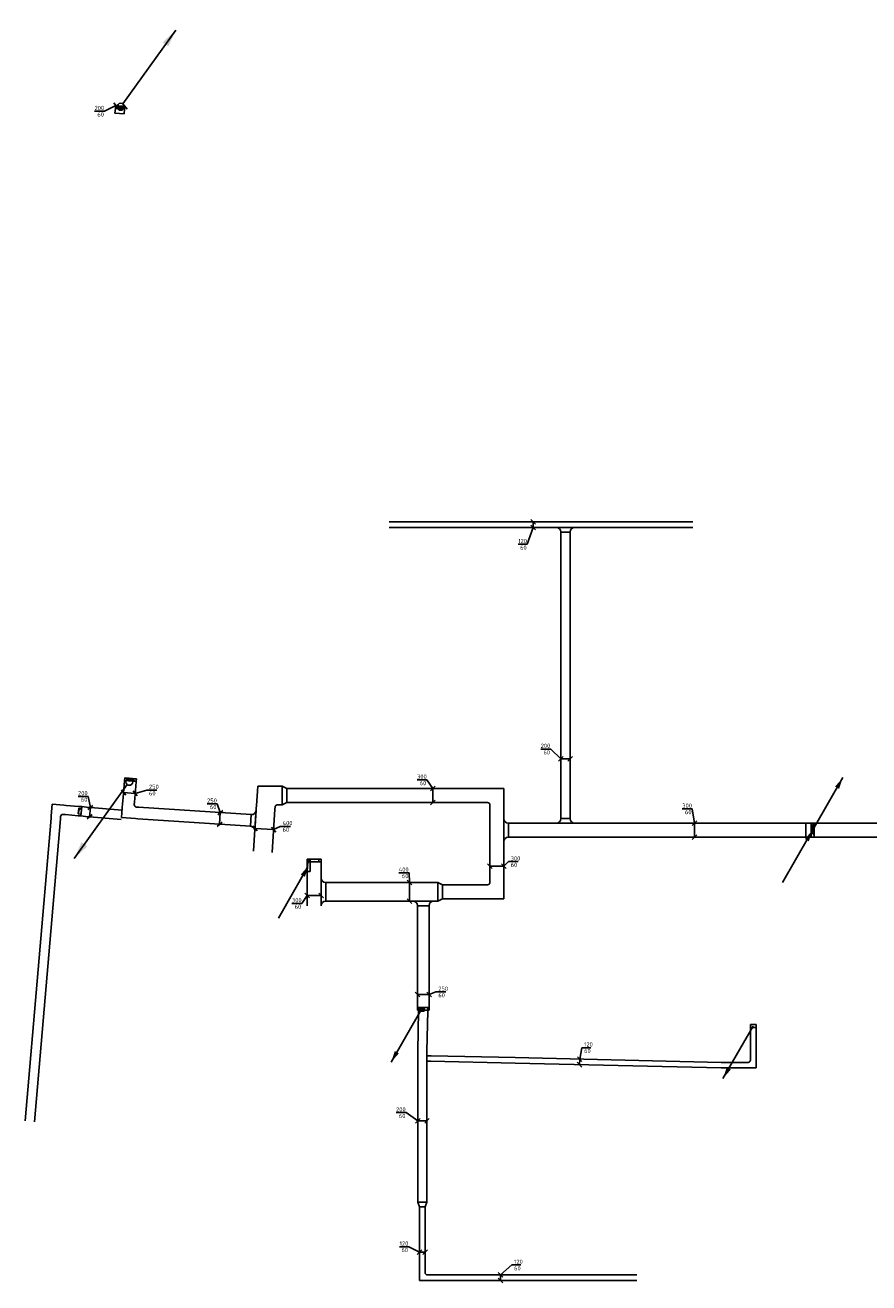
# Model space of a CAD drawing. Header units: millimetres. Extents: x -28157 to 193371, y -2151 to 171990.
# Tile 1 of 31: x 16327 to 34424, y 21165 to 48153. Entities that reach past the tile are written whole.
import ezdxf

# ---------------------------------------------------------------- set-up
doc = ezdxf.new("R2010")
doc.units = ezdxf.units.MM
doc.header["$LTSCALE"] = 50
doc.layers.get('0').update_dxf_attribs({"linetype": 'CONTINUOUS'})
for name, color, linetype in [('BL$2----', 7, 'CONTINUOUS'), ('BL$9----', 7, 'CONTINUOUS'), ('EL6131--_KG_D', 6, 'CONTINUOUS'), ('EM6131--_KG', 7, 'CONTINUOUS')]:
    doc.layers.add(name, color=color, linetype=linetype)
doc.styles.add('BURO-012', font='BUROFONT.shx', dxfattribs={"height": 120})
doc.styles.add('STABICAD-018', font='ISOCP.SHX', dxfattribs={"height": 90})

# ---------------------------------------------------------------- blocks, each defined once
blk = doc.blocks.new('*U195')
at = {"color": 0, "linetype": 'Continuous'}
for p, q in [((0, 150, -2730), (10972, 150, -2730)), ((0, -150, -2730), (10972, -150, -2730))]:
    blk.add_line(p, q, dxfattribs=at)
blk = doc.blocks.new('*U285')
at = {"color": 0, "linetype": 'Continuous'}
for p, q in [((-130, 100, -2730), (-30, 100, -2730)), ((-130, 100, -2730), (-130, -100, -2730)), ((-30, 100, -2730), (30, 100, -2730)), ((-30, 100, -2730), (-30, -100, -2730)), ((-30, 100, -2730), (30, -100, -2730)), ((30, 100, -2730), (-30, -100, -2730)), ((-30, 100, -2730), (-30, -100, -2730)), ((30, 100, -2730), (30, -100, -2730)), ((30, -100, -2730), (30, 100, -2730)), ((-130, -100, -2730), (-30, -100, -2730)), ((-30, -100, -2730), (30, -100, -2730))]:
    blk.add_line(p, q, dxfattribs=at)
blk = doc.blocks.new('*U13')
blk.add_hatch(color=256).paths.add_polyline_path([(1012, 1754), (890, 1391), (760, 1466)], flags=0)
for p, q in [((1012, 1754, 3000), (38, 65, 3000)), ((0, 0), (0, 0, 3000))]:
    blk.add_line(p, q)
blk.add_circle((0, 0, 3000), 75)
at = {"layer": 'BL$2----'}
for tag, p, style in [('ELEMENTCODE', (11217, 90093), 'STABICAD-018'), ('POSITIONCODE', (11217, 89993), 'BURO-012'), ('SECTIONCODE', (11217, 89993), 'BURO-012'), ('FLOORCODE', (11317, 89993), 'STABICAD-018')]:
    blk.add_attdef(tag, p, '', height=1.8, dxfattribs=dict(at, style=style))
blk = doc.blocks.new('*U78')
at = {"color": 0, "linetype": 'Continuous'}
for p, q in [((0, 100, -2730), (850, 100, -2730)), ((0, -100, -2730), (850, -100, -2730))]:
    blk.add_line(p, q, dxfattribs=at)
blk = doc.blocks.new('*U80')
at = {"color": 0, "linetype": 'Continuous'}
for p, q in [((0, 60, -2730), (1807, 60, -2730)), ((0, -60, -2730), (1807, -60, -2730))]:
    blk.add_line(p, q, dxfattribs=at)
blk = doc.blocks.new('*U184')
at = {"color": 0, "linetype": 'Continuous'}
for p, q in [((0, 125, -2730), (2419, 125, -2730)), ((0, -125, -2730), (2419, -125, -2730))]:
    blk.add_line(p, q, dxfattribs=at)
blk = doc.blocks.new('*U37')
for p, q in [((-130, 125, -2730), (-30, 125, -2730)), ((-30, 125, -2730), (30, 125, -2730)), ((-30, 125, -2730), (-30, -125, -2730)), ((-30, 125, -2730), (30, -125, -2730)), ((30, 125, -2730), (-30, -125, -2730)), ((-30, 125, -2730), (-30, -125, -2730)), ((30, 125, -2730), (30, -125, -2730)), ((30, -125, -2730), (30, 125, -2730)), ((-130, -125, -2730), (-30, -125, -2730)), ((-30, -125, -2730), (30, -125, -2730))]:
    blk.add_line(p, q)
blk = doc.blocks.new('*U38')
for p, q in [((-175, 125, -2730), (-225, 125, -2730)), ((-125, 175, -2730), (-125, 225, -2730)), ((125, 175, -2730), (125, 225, -2730)), ((125, -125, -2730), (125, 175, -2730)), ((-175, -125, -2730), (-225, -125, -2730)), ((-175, -125, -2730), (125, -125, -2730))]:
    blk.add_line(p, q)
blk.add_arc((-175, 175, -2730), 50, 270, 0)
blk = doc.blocks.new('*U39')
for p, q in [((0, 125, -2730), (346, 125, -2730)), ((0, -125, -2730), (346, -125, -2730))]:
    blk.add_line(p, q)
blk = doc.blocks.new('*U267')
at = {"color": 0, "linetype": 'Continuous'}
for p, q in [((0, 100, -2730), (6523, 100, -2730)), ((0, -100, -2730), (6523, -100, -2730))]:
    blk.add_line(p, q, dxfattribs=at)
blk = doc.blocks.new('*U266')
at = {"color": 0, "linetype": 'Continuous'}
for p, q in [((0, 100, -2730), (274, 100, -2730)), ((0, -100, -2730), (274, -100, -2730))]:
    blk.add_line(p, q, dxfattribs=at)
blk = doc.blocks.new('*U264')
at = {"layer": 'EL6131--_KG_D', "linetype": 'Continuous'}
for p, q in [((30, 60, -2690), (-30, 60, -2690)), ((-30, 60, -2690), (-30, -60, -2690)), ((-30, -60, -2690), (-17.4, 34.8, -2690)), ((-17.4, 34.8, -2690), (30, 60, -2690)), ((30, -60, -2690), (30, 60, -2690)), ((30, -60, -2690), (-30, -60, -2690))]:
    blk.add_line(p, q, dxfattribs=at)
blk = doc.blocks.new('*U260')
at = {"color": 0, "linetype": 'Continuous'}
for p, q in [((0, 100, -2235), (770, 100, -2235)), ((0, -100, -2235), (770, -100, -2235))]:
    blk.add_line(p, q, dxfattribs=at)
blk = doc.blocks.new('*U79')
at = {"color": 0, "linetype": 'Continuous'}
for p, q in [((0, 60, -2730), (4422, 60, -2730)), ((0, -60, -2730), (4422, -60, -2730))]:
    blk.add_line(p, q, dxfattribs=at)
blk = doc.blocks.new('*U162')
at = {"color": 0, "linetype": 'Continuous'}
for p, q in [((0, 125, -2730), (2079, 125, -2730)), ((0, -125, -2730), (2079, -125, -2730))]:
    blk.add_line(p, q, dxfattribs=at)
blk = doc.blocks.new('*U165')
at = {"layer": 'EL6131--_KG_D', "linetype": 'Continuous'}
for p, q in [((30, 100, -2870), (-30, 100, -2870)), ((-30, 100, -2870), (-30, -100, -2870)), ((-17.4, -58, -2870), (-30, 100, -2870)), ((30, 100, -2870), (30, -100, -2870)), ((-30, -100, -2870), (30, -100, -2870)), ((30, -100, -2870), (-17.4, -58, -2870))]:
    blk.add_line(p, q, dxfattribs=at)
blk = doc.blocks.new('*U166')
at = {"color": 0, "linetype": 'Continuous'}
for p, q in [((-30, 100, -2972), (30, 100, -2972)), ((-30, -100, -2972), (-30, 100, -2972)), ((-30, -100, -2972), (30, -100, -2972))]:
    blk.add_line(p, q, dxfattribs=at)
blk = doc.blocks.new('*U167')
at = {"color": 0, "linetype": 'Continuous'}
for p, q in [((0, 100, -2972), (30, 100, -2972)), ((0, -100, -2972), (30, -100, -2972))]:
    blk.add_line(p, q, dxfattribs=at)
blk = doc.blocks.new('*U173')
at = {"color": 0, "linetype": 'Continuous'}
for p, q in [((0, 150, -2730), (6392, 150, -2730)), ((0, -150, -2730), (6392, -150, -2730))]:
    blk.add_line(p, q, dxfattribs=at)
blk = doc.blocks.new('*U99')
at = {"color": 0, "linetype": 'Continuous'}
for p, q in [((-145, 150, -2730), (30, 150, -2730)), ((-145, -150, -2730), (-145, 150, -2730)), ((30, -150, -2730), (30, 150, -2730)), ((-145, -150, -2730), (30, -150, -2730))]:
    blk.add_line(p, q, dxfattribs=at)
blk = doc.blocks.new('*U53')
for p, q in [((30, 125, -2600), (30, 150, -2600)), ((30, -125, -2600), (30, -150, -2600))]:
    blk.add_line(p, q)
at = {"layer": 'EL6131--_KG_D'}
for p, q in [((-30, 150, -2600), (30, 150, -2600)), ((-30, 150, -2600), (-30, -150, -2600)), ((30, 150, -2600), (17.4, -87, -2600)), ((30, -150, -2600), (30, 150, -2600)), ((17.4, -87, -2600), (-30, -150, -2600)), ((-30, -150, -2600), (30, -150, -2600))]:
    blk.add_line(p, q, dxfattribs=at)
blk = doc.blocks.new('*U52')
for p, q in [((30, 125, -2492), (-30, -125, -2492)), ((-30, 125, -2492), (30, -125, -2492)), ((-30, -125, -2492), (-30, 125, -2492)), ((30, 125, -2492), (30, -125, -2492))]:
    blk.add_line(p, q)
blk = doc.blocks.new('*U161')
at = {"linetype": 'Continuous'}
blk.add_hatch(color=0, dxfattribs=at).paths.add_polyline_path([(-30, 100), (-30, -100), (30, -100), (-17.4, -58)], flags=0)
at = {"color": 0, "linetype": 'Continuous'}
for p, q in [((-30, 100, -2770), (30, 100, -2770)), ((-30, -100, -2770), (-30, 100, -2770)), ((30, 100, -2770), (30, -100, -2770)), ((30, -100, -2770), (-30, -100, -2770))]:
    blk.add_line(p, q, dxfattribs=at)
at = {"linetype": 'Continuous'}
for p in [(-30, 100, -2770), (-30, -100, -2770)]:
    blk.add_line(p, (-30, 0, -2770), dxfattribs=at)
blk = doc.blocks.new('*U69')
at = {"color": 0, "linetype": 'Continuous'}
for p, q in [((-30, 100, -5702), (30, 100, -5702)), ((-30, -100, -5702), (-30, 100, -5702)), ((30, -100, -5702), (30, 100, -5702)), ((-30, -100, -5702), (30, -100, -5702))]:
    blk.add_line(p, q, dxfattribs=at)
blk = doc.blocks.new('*U160')
at = {"color": 0, "linetype": 'Continuous'}
for p, q in [((0, 150, -2730), (943, 150, -2730)), ((0, -150, -2730), (943, -150, -2730))]:
    blk.add_line(p, q, dxfattribs=at)
blk = doc.blocks.new('*U34')
blk.add_hatch(color=256).paths.add_polyline_path([(0, 0), (82, 242), (168, 192)], flags=0)
blk.add_line((650, 1126), (30, 52))
at = {"layer": 'EL6131--_KG_D'}
for p, q in [((-30, 125), (30, 125)), ((-30, 125), (-30, -125)), ((30, 125), (17, -72)), ((30, -125), (30, 125)), ((17, -72), (-30, -125)), ((-30, -125), (30, -125))]:
    blk.add_line(p, q, dxfattribs=at)
at = {"layer": 'BL$9----'}
for tag, p, style in [('ELEMENTCODE', (57988, 30626), 'STABICAD-018'), ('POSITIONCODE', (57988, 30526), 'BURO-012'), ('SECTIONCODE', (57988, 30526), 'BURO-012'), ('FLOORCODE', (58038, 30526), 'STABICAD-018')]:
    blk.add_attdef(tag, p, '', height=2, dxfattribs=dict(at, style=style))
blk = doc.blocks.new('*U175')
at = {"color": 0, "linetype": 'Continuous'}
for p, q in [((0, 100, -2730), (6143, 100, -2730)), ((0, -100, -2730), (6143, -100, -2730))]:
    blk.add_line(p, q, dxfattribs=at)
blk = doc.blocks.new('*U177')
at = {"color": 0, "linetype": 'Continuous'}
for p, q in [((0, 60, -2730), (6520, 60, -2730)), ((0, -60, -2730), (6520, -60, -2730))]:
    blk.add_line(p, q, dxfattribs=at)
blk = doc.blocks.new('*U176')
at = {"color": 0, "linetype": 'Continuous'}
for p, q in [((0, -195, -2730), (0, 195, -2730)), ((100, 100, -2730), (95, 100, -2730)), ((100, -100, -2730), (100, 100, -2730)), ((100, -100, -2730), (95, -100, -2730))]:
    blk.add_line(p, q, dxfattribs=at)
for centre, start, end in [((95, 195, -2730), 180, 270), ((95, -195, -2730), 90, 180)]:
    blk.add_arc(centre, 95, start, end, dxfattribs=at)
blk = doc.blocks.new('*U174')
at = {"color": 0, "linetype": 'Continuous'}
for p, q in [((0, -195, -2730), (0, 195, -2730)), ((100, 100, -2730), (95, 100, -2730)), ((100, -100, -2730), (100, 100, -2730)), ((100, -100, -2730), (95, -100, -2730))]:
    blk.add_line(p, q, dxfattribs=at)
for centre, start, end in [((95, 195, -2730), 180, 270), ((95, -195, -2730), 90, 180)]:
    blk.add_arc(centre, 95, start, end, dxfattribs=at)
blk = doc.blocks.new('*U66')
at = {"color": 0, "linetype": 'Continuous'}
for p, q in [((0, 60, -2730), (528, 60, -2730)), ((0, -60, -2730), (528, -60, -2730))]:
    blk.add_line(p, q, dxfattribs=at)
blk = doc.blocks.new('*U65')
at = {"color": 0, "linetype": 'Continuous'}
for p, q in [((-110, 60, -2730), (-160, 60, -2730)), ((-60, 110, -2730), (-60, 160, -2730)), ((60, 110, -2730), (60, 160, -2730)), ((60, -60, -2730), (60, 110, -2730)), ((-110, -60, -2730), (-160, -60, -2730)), ((-110, -60, -2730), (60, -60, -2730))]:
    blk.add_line(p, q, dxfattribs=at)
blk.add_arc((-110, 110, -2730), 50, 270, 0, dxfattribs=at)
blk.add_arc((-110, 110, -2730), 50, 270, 0, dxfattribs=at)
blk = doc.blocks.new('*U64')
at = {"color": 0, "linetype": 'Continuous'}
for p, q in [((0, 60, -2730), (550, 60, -2730)), ((0, -60, -2730), (550, -60, -2730))]:
    blk.add_line(p, q, dxfattribs=at)
blk = doc.blocks.new('*U63')
at = {"linetype": 'Continuous'}
for color, points in [(256, [(-1126, 650), (-884, 568), (-934, 482)]), (0, [(30, -60), (30, 60), (-30, 60), (17, 35)])]:
    blk.add_hatch(color=color, dxfattribs=at).paths.add_polyline_path(points, flags=0)
for p, q in [((0, 0), (-1126, 650)), ((-30, 60), (-30, 0)), ((-30, -60), (-30, 0))]:
    blk.add_line(p, q, dxfattribs=at)
at = {"color": 0, "linetype": 'Continuous'}
for p, q in [((-30, 60), (30, 60)), ((-30, -60), (-30, 60)), ((30, 60), (30, -60)), ((30, -60), (-30, -60))]:
    blk.add_line(p, q, dxfattribs=at)
blk = doc.blocks.new('*U67')
at = {"color": 0, "linetype": 'Continuous'}
for p, q in [((-130, 60, -2730), (-30, 60, -2730)), ((-130, -60, -2730), (-30, -60, -2730))]:
    blk.add_line(p, q, dxfattribs=at)
blk = doc.blocks.new('*U68')
at = {"linetype": 'Continuous'}
for color, points in [(256, [(-1126, 650), (-884, 568), (-934, 482)]), (0, [(30, -60), (30, 60), (-30, 60), (17, 35)])]:
    blk.add_hatch(color=color, dxfattribs=at).paths.add_polyline_path(points, flags=0)
for p, q in [((0, 0), (-1126, 650)), ((-30, 60), (-30, 0)), ((-30, -60), (-30, 0))]:
    blk.add_line(p, q, dxfattribs=at)
at = {"color": 0, "linetype": 'Continuous'}
for p, q in [((-30, 60), (30, 60)), ((-30, -60), (-30, 60)), ((30, 60), (30, -60)), ((30, -60), (-30, -60))]:
    blk.add_line(p, q, dxfattribs=at)
blk = doc.blocks.new('*U158')
at = {"linetype": 'Continuous'}
blk.add_line((0, 0), (0, -1), dxfattribs=at)
blk = doc.blocks.new('*U159')
at = {"color": 0, "linetype": 'Continuous'}
for p, q in [((-30, 150, -2760), (-30, 100, -2760)), ((-30, 150, -2760), (30, 150, -2760)), ((30, 150, -2760), (30, 100, -2760)), ((-30, -100, -2760), (-30, -150, -2760)), ((30, -150, -2760), (-30, -150, -2760)), ((30, -100, -2760), (30, -150, -2760))]:
    blk.add_line(p, q, dxfattribs=at)
blk = doc.blocks.new('*U281')
at = {"color": 0, "linetype": 'Continuous'}
for p, q in [((0, 100, -2730), (3250, 100, -2730)), ((0, -100, -2730), (3250, -100, -2730))]:
    blk.add_line(p, q, dxfattribs=at)
blk = doc.blocks.new('*U280')
at = {"color": 0, "linetype": 'Continuous'}
for p, q in [((0, 60, -2730), (85, 60, -2730)), ((0, -60, -2730), (85, -60, -2730))]:
    blk.add_line(p, q, dxfattribs=at)
blk = doc.blocks.new('*U98')
at = {"linetype": 'Continuous'}
for points in [[(650, 1126), (568, 884), (482, 934)], [(0, 0), (-82, -242), (-168, -192)]]:
    blk.add_hatch(color=256, dxfattribs=at).paths.add_polyline_path(points, flags=0)
for p, q in [((30, 52), (650, 1126)), ((-650, -1126), (-87, -150))]:
    blk.add_line(p, q, dxfattribs=at)
at = {"layer": 'EL6131--_KG_D', "linetype": 'Continuous'}
for p, q in [((30, 150), (-30, 150)), ((-30, 150), (-30, -150)), ((-30, -150), (-17, 87)), ((-17, 87), (30, 150)), ((30, -150), (30, 150)), ((30, -150), (-30, -150))]:
    blk.add_line(p, q, dxfattribs=at)
blk = doc.blocks.new('*U183')
at = {"color": 0, "linetype": 'Continuous'}
for p, q in [((0, 200, -2730), (927, 200, -2730)), ((0, -200, -2730), (927, -200, -2730))]:
    blk.add_line(p, q, dxfattribs=at)
blk = doc.blocks.new('*U182')
at = {"color": 0, "linetype": 'Continuous'}
for p, q in [((-184, 244, -2730), (-181, 293, -2730)), ((-231, 200, -2730), (-281, 200, -2730)), ((187, -200, -2730), (215, 217, -2730)), ((215, 217, -2730), (218, 267, -2730)), ((-231, -200, -2730), (-281, -200, -2730)), ((-231, -200, -2730), (187, -200, -2730))]:
    blk.add_line(p, q, dxfattribs=at)
blk.add_arc((-231, 247, -2730), 46.6, 270, 356.2381, dxfattribs=at)
blk.add_arc((-231, 247, -2730), 46.6, 270, 356.2381, dxfattribs=at)
blk = doc.blocks.new('*U185')
at = {"color": 0, "linetype": 'Continuous'}
for p, q in [((0, 200, -2730), (56, 200, -2730)), ((0, -200, -2730), (56, -200, -2730))]:
    blk.add_line(p, q, dxfattribs=at)
blk = doc.blocks.new('*U181')
at = {"color": 0, "linetype": 'Continuous'}
for p, q in [((0, -220, -2730), (0, 220, -2730)), ((100, 125, -2730), (95, 125, -2730)), ((100, -125, -2730), (100, 125, -2730)), ((100, -125, -2730), (95, -125, -2730))]:
    blk.add_line(p, q, dxfattribs=at)
for centre, start, end in [((95, 220, -2730), 180, 270), ((95, -220, -2730), 90, 180)]:
    blk.add_arc(centre, 95, start, end, dxfattribs=at)
blk = doc.blocks.new('*U164')
at = {"color": 0, "linetype": 'Continuous'}
for p, q in [((-30, 125, -2860), (-30, 100, -2860)), ((-30, 125, -2860), (30, 125, -2860)), ((30, 125, -2860), (30, 100, -2860)), ((-30, -100, -2860), (-30, -125, -2860)), ((30, -125, -2860), (-30, -125, -2860)), ((30, -100, -2860), (30, -125, -2860))]:
    blk.add_line(p, q, dxfattribs=at)
blk = doc.blocks.new('*U163')
at = {"color": 0, "linetype": 'Continuous'}
for p, q in [((-130, 125, -2730), (-30, 125, -2730)), ((-130, -125, -2730), (-30, -125, -2730))]:
    blk.add_line(p, q, dxfattribs=at)
blk = doc.blocks.new('*U168')
at = {"color": 0, "linetype": 'Continuous'}
for p, q in [((0, 200, -2730), (2398, 200, -2730)), ((0, -200, -2730), (2398, -200, -2730))]:
    blk.add_line(p, q, dxfattribs=at)
blk = doc.blocks.new('*U157')
at = {"color": 0, "linetype": 'Continuous'}
for p, q in [((0, -295, -2730), (0, 295, -2730)), ((100, 200, -2730), (95, 200, -2730)), ((100, -200, -2730), (100, 200, -2730)), ((100, -200, -2730), (95, -200, -2730))]:
    blk.add_line(p, q, dxfattribs=at)
for centre, start, end in [((95, 295, -2730), 180, 270), ((95, -295, -2730), 90, 180)]:
    blk.add_arc(centre, 95, start, end, dxfattribs=at)
blk = doc.blocks.new('*U169')
at = {"color": 0, "linetype": 'Continuous'}
for p, q in [((0, 200, -2730), (100, 150, -2730)), ((0, -200, -2730), (0, 200, -2730)), ((100, -150, -2730), (100, 150, -2730)), ((100, -150, -2730), (0, -200, -2730))]:
    blk.add_line(p, q, dxfattribs=at)
blk = doc.blocks.new('*U172')
at = {"color": 0, "linetype": 'Continuous'}
for p, q in [((0, 150, -2730), (921, 150, -2730)), ((0, -150, -2730), (921, -150, -2730))]:
    blk.add_line(p, q, dxfattribs=at)
blk = doc.blocks.new('*U171')
at = {"color": 0, "linetype": 'Continuous'}
for p, q in [((-200, 150, -2730), (-250, 150, -2730)), ((-150, 200, -2730), (-150, 250, -2730)), ((150, 200, -2730), (150, 250, -2730)), ((150, -150, -2730), (150, 200, -2730)), ((-200, -150, -2730), (-250, -150, -2730)), ((-200, -150, -2730), (150, -150, -2730))]:
    blk.add_line(p, q, dxfattribs=at)
blk.add_arc((-200, 200, -2730), 50, 270, 0, dxfattribs=at)
blk.add_arc((-200, 200, -2730), 50, 270, 0, dxfattribs=at)
blk = doc.blocks.new('*U178')
at = {"color": 0, "linetype": 'Continuous'}
for p, q in [((0, 150, -2730), (1282, 150, -2730)), ((0, -150, -2730), (1282, -150, -2730))]:
    blk.add_line(p, q, dxfattribs=at)
blk = doc.blocks.new('*U170')
at = {"color": 0, "linetype": 'Continuous'}
for p, q in [((0, -220, -2730), (0, 220, -2730)), ((100, 125, -2730), (95, 125, -2730)), ((100, -125, -2730), (100, 125, -2730)), ((100, -125, -2730), (95, -125, -2730))]:
    blk.add_line(p, q, dxfattribs=at)
for centre, start, end in [((95, 220, -2730), 180, 270), ((95, -220, -2730), 90, 180)]:
    blk.add_arc(centre, 95, start, end, dxfattribs=at)
blk = doc.blocks.new('*U179')
at = {"color": 0, "linetype": 'Continuous'}
for p, q in [((0, 245, -2730), (0, -245, -2730)), ((95, 150, -2730), (100, 150, -2730)), ((100, -150, -2730), (100, 150, -2730)), ((100, -150, -2730), (95, -150, -2730))]:
    blk.add_line(p, q, dxfattribs=at)
for centre, start, end in [((95, 245, -2730), 180, 270), ((95, -245, -2730), 90, 180)]:
    blk.add_arc(centre, 95, start, end, dxfattribs=at)
blk = doc.blocks.new('*U180')
at = {"color": 0, "linetype": 'Continuous'}
for p, q in [((0, 200, -2730), (100, 150, -2730)), ((0, -200, -2730), (0, 200, -2730)), ((100, -150, -2730), (100, 150, -2730)), ((100, -150, -2730), (0, -200, -2730))]:
    blk.add_line(p, q, dxfattribs=at)
blk = doc.blocks.new('*U187')
at = {"color": 0, "linetype": 'Continuous'}
for p, q in [((0, 150, -2730), (4256, 150, -2730)), ((0, -150, -2730), (4256, -150, -2730))]:
    blk.add_line(p, q, dxfattribs=at)
blk = doc.blocks.new('*U186')
at = {"color": 0, "linetype": 'Continuous'}
for p, q in [((-200, 150, -2730), (-250, 150, -2730)), ((-150, 200, -2730), (-150, 250, -2730)), ((150, 200, -2730), (150, 250, -2730)), ((150, -150, -2730), (150, 200, -2730)), ((-200, -150, -2730), (-250, -150, -2730)), ((-200, -150, -2730), (150, -150, -2730))]:
    blk.add_line(p, q, dxfattribs=at)
blk.add_arc((-200, 200, -2730), 50, 270, 0, dxfattribs=at)
blk.add_arc((-200, 200, -2730), 50, 270, 0, dxfattribs=at)
blk = doc.blocks.new('*U188')
at = {"color": 0, "linetype": 'Continuous'}
for p, q in [((0, 150, -2730), (282, 150, -2730)), ((0, -150, -2730), (282, -150, -2730))]:
    blk.add_line(p, q, dxfattribs=at)
blk = doc.blocks.new('*U254')
at = {"color": 0, "linetype": 'Continuous'}
for p, q in [((-48, 305, -2730), (-260, 305, -2730)), ((0, 0, -2730), (-48, 305, -2730)), ((-50, -50, -2730), (50, 50, -2730)), ((0, 0, -2730), (0, -300, -2730)), ((-50, -350, -2730), (50, -250, -2730))]:
    blk.add_line(p, q, dxfattribs=at)
at = {"color": 0, "linetype": 'Continuous', "style": 'STABICAD-018'}
for s, p in [('300', (-260, 330, -2730)), ('60', (-202, 190, -2730))]:
    blk.add_text(s, height=90, dxfattribs=at).set_placement(p)
blk = doc.blocks.new('*U255')
at = {"color": 0, "linetype": 'Continuous'}
for p, q in [((-217, 208, -2730), (-431, 208, -2730)), ((0, 0, -2730), (-217, 208, -2730)), ((50, 50, -2730), (-50, -50, -2730)), ((0, 0, -2730), (200, 0, -2730)), ((250, 50, -2730), (150, -50, -2730))]:
    blk.add_line(p, q, dxfattribs=at)
at = {"color": 0, "linetype": 'Continuous', "style": 'STABICAD-018'}
for s, p in [('200', (-431, 233, -2730)), ('60', (-372, 93, -2730))]:
    blk.add_text(s, height=90, dxfattribs=at).set_placement(p)
blk = doc.blocks.new('*U256')
at = {"color": 0, "linetype": 'Continuous'}
for p, q in [((0, 0, -2730), (-127, -361, -2730)), ((-50, 170, -2730), (50, 70, -2730)), ((-50, 50, -2730), (50, -50, -2730)), ((0, 0, -2730), (0, 120, -2730)), ((-127, -361, -2730), (-321, -361, -2730))]:
    blk.add_line(p, q, dxfattribs=at)
at = {"color": 0, "linetype": 'Continuous', "style": 'STABICAD-018'}
for s, p in [('120', (-321, -336, -2730)), ('60', (-282, -476, -2730))]:
    blk.add_text(s, height=90, dxfattribs=at).set_placement(p)
blk = doc.blocks.new('*U257')
at = {"color": 0, "linetype": 'Continuous'}
for p, q in [((-123, 187, -2730), (-335, 187, -2730)), ((0, 0, -2730), (-123, 187, -2730)), ((-50, -50, -2730), (50, 50, -2730)), ((0, 0, -2730), (0, -300, -2730)), ((-50, -350, -2730), (50, -250, -2730))]:
    blk.add_line(p, q, dxfattribs=at)
at = {"color": 0, "linetype": 'Continuous', "style": 'STABICAD-018'}
for s, p in [('300', (-335, 212, -2730)), ('60', (-277, 72, -2730))]:
    blk.add_text(s, height=90, dxfattribs=at).set_placement(p)
blk = doc.blocks.new('*U258')
at = {"color": 0, "linetype": 'Continuous'}
for p, q in [((-446, 79, -2730), (-353, -27, -2730)), ((0, 0, -2730), (-399, 26, -2730)), ((-47, 53, -2730), (47, -53, -2730)), ((0, 0, -2730), (144, 69, -2730)), ((144, 69, -2730), (365, 69, -2730))]:
    blk.add_line(p, q, dxfattribs=at)
at = {"color": 0, "linetype": 'Continuous', "style": 'STABICAD-018'}
for s, p in [('400', (194, 94, -2730)), ('60', (194, -46, -2730))]:
    blk.add_text(s, height=90, dxfattribs=at).set_placement(p)
blk = doc.blocks.new('*U259')
at = {"color": 0, "linetype": 'Continuous'}
for p, q in [((-68, 188, -2730), (-283, 188, -2730)), ((0, 0, -2730), (-68, 188, -2730)), ((-53, -47, -2730), (53, 47, -2730)), ((0, 0, -2730), (-16, -249, -2730)), ((-70, -296, -2730), (37, -203, -2730))]:
    blk.add_line(p, q, dxfattribs=at)
at = {"color": 0, "linetype": 'Continuous', "style": 'STABICAD-018'}
for s, p in [('250', (-283, 213, -2730)), ('60', (-223, 73, -2730))]:
    blk.add_text(s, height=90, dxfattribs=at).set_placement(p)
blk = doc.blocks.new('*U269')
at = {"color": 0, "linetype": 'Continuous'}
for p, q in [((-50, 236, -2235), (-265, 236, -2235)), ((-54, -45, -2235), (54, 45, -2235)), ((0, 0, -2235), (-50, 236, -2235)), ((0, 0, -2235), (-18, -199, -2235)), ((-72, -244, -2235), (36, -154, -2235))]:
    blk.add_line(p, q, dxfattribs=at)
at = {"color": 0, "linetype": 'Continuous', "style": 'STABICAD-018'}
for s, p in [('200', (-265, 261, -2235)), ('60', (-205, 121, -2235))]:
    blk.add_text(s, height=90, dxfattribs=at).set_placement(p)
blk = doc.blocks.new('*U262')
at = {"color": 0, "linetype": 'Continuous'}
for p, q in [((-130, 100, -2235), (-30, 100, -2235)), ((-130, -100, -2235), (-30, -100, -2235))]:
    blk.add_line(p, q, dxfattribs=at)
blk = doc.blocks.new('*U261')
at = {"color": 0, "linetype": 'Continuous'}
for p, q in [((-30, -60, -2365), (-30, 0, -2365)), ((-30, -60, -2365), (-30, -100, -2365)), ((-30, -60, -2365), (-30, -60, -2365)), ((30, -100, -2365), (-30, -100, -2365)), ((30, -99, -2365), (30, -100, -2365))]:
    blk.add_line(p, q, dxfattribs=at)
blk = doc.blocks.new('*U268')
at = {"color": 0, "linetype": 'Continuous'}
for p, q in [((-30, 100, -2730), (30, 100, -2730)), ((30, -100, -2730), (30, 100, -2730)), ((-30, -100, -2730), (30, -100, -2730))]:
    blk.add_line(p, q, dxfattribs=at)
blk = doc.blocks.new('*U265')
at = {"color": 0, "linetype": 'Continuous'}
blk.add_line((30, -100, -2700), (30, 100, -2700), dxfattribs=at)
blk = doc.blocks.new('*U263')
at = {"color": 0, "linetype": 'Continuous'}
for p, q in [((-150, 100, -2730), (-200, 100, -2730)), ((-100, 150, -2730), (-100, 200, -2730)), ((100, 150, -2730), (100, 200, -2730)), ((100, -100, -2730), (100, 150, -2730)), ((-150, -100, -2730), (-200, -100, -2730)), ((-150, -100, -2730), (100, -100, -2730))]:
    blk.add_line(p, q, dxfattribs=at)
blk.add_arc((-150, 150, -2730), 50, 270, 360, dxfattribs=at)
blk.add_arc((-150, 150, -2730), 50, 270, 360, dxfattribs=at)
blk = doc.blocks.new('*U270')
at = {"color": 0, "linetype": 'Continuous'}
for p, q in [((-249, 174, -2730), (-463, 174, -2730)), ((0, 0, -2730), (-249, 174, -2730)), ((50, 50, -2730), (-50, -50, -2730)), ((0, 0, -2730), (200, 0, -2730)), ((250, 50, -2730), (150, -50, -2730))]:
    blk.add_line(p, q, dxfattribs=at)
at = {"color": 0, "linetype": 'Continuous', "style": 'STABICAD-018'}
for s, p in [('200', (-463, 199, -2730)), ('60', (-403, 59, -2730))]:
    blk.add_text(s, height=90, dxfattribs=at).set_placement(p)
blk = doc.blocks.new('*U271')
at = {"color": 0, "linetype": 'Continuous'}
for p, q in [((-300, 50, -2730), (-200, -50, -2730)), ((0, 0, -2730), (-250, 0, -2730)), ((-50, 50, -2730), (50, -50, -2730)), ((0, 0, -2730), (149, 54, -2730)), ((149, 54, -2730), (363, 54, -2730))]:
    blk.add_line(p, q, dxfattribs=at)
at = {"color": 0, "linetype": 'Continuous', "style": 'STABICAD-018'}
for s, p in [('250', (199, 79, -2730)), ('60', (199, -61, -2730))]:
    blk.add_text(s, height=90, dxfattribs=at).set_placement(p)
blk = doc.blocks.new('*U272')
at = {"color": 0, "linetype": 'Continuous'}
for p, q in [((-12, 208, -2730), (-233, 208, -2730)), ((50, -50, -2730), (-50, 50, -2730)), ((0, 0, -2730), (-12, 208, -2730)), ((0, 0, -2730), (0, -400, -2730)), ((50, -450, -2730), (-50, -350, -2730))]:
    blk.add_line(p, q, dxfattribs=at)
at = {"color": 0, "linetype": 'Continuous', "style": 'STABICAD-018'}
for s, p in [('400', (-233, 233, -2730)), ('60', (-166, 93, -2730))]:
    blk.add_text(s, height=90, dxfattribs=at).set_placement(p)
blk = doc.blocks.new('*U273')
at = {"color": 0, "linetype": 'Continuous'}
for p, q in [((-350, 50, -2730), (-250, -50, -2730)), ((0, 0, -2730), (-300, 0, -2730)), ((-50, 50, -2730), (50, -50, -2730)), ((0, 0, -2730), (94, 96, -2730)), ((94, 96, -2730), (306, 96, -2730))]:
    blk.add_line(p, q, dxfattribs=at)
at = {"color": 0, "linetype": 'Continuous', "style": 'STABICAD-018'}
for s, p in [('300', (144, 121, -2730)), ('60', (144, -19, -2730))]:
    blk.add_text(s, height=90, dxfattribs=at).set_placement(p)
blk = doc.blocks.new('*U274')
at = {"color": 0, "linetype": 'Continuous'}
for p, q in [((0, 0, -2730), (-116, -167, -2730)), ((50, -50, -2730), (-50, 50, -2730)), ((0, 0, -2730), (300, 0, -2730)), ((350, -50, -2730), (250, 50, -2730)), ((-116, -167, -2730), (-328, -167, -2730))]:
    blk.add_line(p, q, dxfattribs=at)
at = {"color": 0, "linetype": 'Continuous', "style": 'STABICAD-018'}
for s, p in [('300', (-328, -142, -2730)), ('60', (-270, -282, -2730))]:
    blk.add_text(s, height=90, dxfattribs=at).set_placement(p)
blk = doc.blocks.new('*U275')
at = {"color": 0, "linetype": 'Continuous'}
for p, q in [((49, -51, -2730), (-49, 51, -2730)), ((0, 0, -2730), (-3, -120, -2730)), ((0, 0, -2730), (45, 245, -2730)), ((45, 245, -2730), (239, 245, -2730)), ((46, -171, -2730), (-52, -69, -2730))]:
    blk.add_line(p, q, dxfattribs=at)
at = {"color": 0, "linetype": 'Continuous', "style": 'STABICAD-018'}
for s, p in [('120', (95, 270, -2730)), ('60', (95, 130, -2730))]:
    blk.add_text(s, height=90, dxfattribs=at).set_placement(p)
blk = doc.blocks.new('*U276')
at = {"color": 0, "linetype": 'Continuous'}
for p, q in [((0, 100, -2730), (100, 60, -2730)), ((0, -100, -2730), (0, 100, -2730)), ((100, -60, -2730), (100, 60, -2730)), ((100, -60, -2730), (0, -100, -2730))]:
    blk.add_line(p, q, dxfattribs=at)
blk = doc.blocks.new('*U279')
at = {"color": 0, "linetype": 'Continuous'}
for p, q in [((0, 60, -2730), (1358, 60, -2730)), ((0, -60, -2730), (1358, -60, -2730))]:
    blk.add_line(p, q, dxfattribs=at)
blk = doc.blocks.new('*U277')
at = {"color": 0, "linetype": 'Continuous'}
for p, q in [((-110, 60, -2730), (-160, 60, -2730)), ((-60, 110, -2730), (-60, 160, -2730)), ((60, 110, -2730), (60, 160, -2730)), ((60, -60, -2730), (60, 110, -2730)), ((-110, -60, -2730), (-160, -60, -2730)), ((-110, -60, -2730), (60, -60, -2730))]:
    blk.add_line(p, q, dxfattribs=at)
blk.add_arc((-110, 110, -2730), 50, 270, 0, dxfattribs=at)
blk.add_arc((-110, 110, -2730), 50, 270, 0, dxfattribs=at)
blk = doc.blocks.new('*U278')
at = {"color": 0, "linetype": 'Continuous'}
for p, q in [((0, 60, -2730), (4440, 60, -2730)), ((0, -60, -2730), (4440, -60, -2730))]:
    blk.add_line(p, q, dxfattribs=at)
blk = doc.blocks.new('*U282')
at = {"color": 0, "linetype": 'Continuous'}
for p, q in [((50, -50, -2730), (-50, 50, -2730)), ((0, 0, -2730), (243, 213, -2730)), ((0, 0, -2730), (0, -120, -2730)), ((243, 213, -2730), (437, 213, -2730)), ((50, -170, -2730), (-50, -70, -2730))]:
    blk.add_line(p, q, dxfattribs=at)
at = {"color": 0, "linetype": 'Continuous', "style": 'STABICAD-018'}
for s, p in [('120', (293, 238, -2730)), ('60', (293, 98, -2730))]:
    blk.add_text(s, height=90, dxfattribs=at).set_placement(p)
blk = doc.blocks.new('*U283')
at = {"color": 0, "linetype": 'Continuous'}
for p, q in [((-233, 116, -2730), (-427, 116, -2730)), ((0, 0, -2730), (-233, 116, -2730)), ((50, 50, -2730), (-50, -50, -2730)), ((0, 0, -2730), (120, 0, -2730)), ((170, 50, -2730), (70, -50, -2730))]:
    blk.add_line(p, q, dxfattribs=at)
at = {"color": 0, "linetype": 'Continuous', "style": 'STABICAD-018'}
for s, p in [('120', (-427, 141, -2730)), ('60', (-387, 1, -2730))]:
    blk.add_text(s, height=90, dxfattribs=at).set_placement(p)
blk = doc.blocks.new('*U284')
at = {"color": 0, "linetype": 'Continuous'}
for p, q in [((-295, 74, -2730), (-203, -34, -2730)), ((0, 0, -2730), (-249, 20, -2730)), ((-46, 54, -2730), (46, -54, -2730)), ((0, 0, -2730), (247, 72, -2730)), ((247, 72, -2730), (461, 72, -2730))]:
    blk.add_line(p, q, dxfattribs=at)
at = {"color": 0, "linetype": 'Continuous', "style": 'STABICAD-018'}
for s, p in [('250', (297, 97, -2730)), ('60', (297, -43, -2730))]:
    blk.add_text(s, height=90, dxfattribs=at).set_placement(p)
blk = doc.blocks.new('*U214')
at = {"color": 0, "linetype": 'Continuous'}
for p, q in [((0, 0, -2730), (-244, -125, -2730)), ((43, -56, -2730), (-43, 56, -2730)), ((0, 0, -2730), (198, -28, -2730)), ((241, -84, -2730), (155, 29, -2730)), ((-244, -125, -2730), (-459, -125, -2730))]:
    blk.add_line(p, q, dxfattribs=at)
at = {"color": 0, "linetype": 'Continuous', "style": 'STABICAD-018'}
for s, p in [('200', (-459, -100, -2730)), ('60', (-399, -240, -2730))]:
    blk.add_text(s, height=90, dxfattribs=at).set_placement(p)

msp = doc.modelspace()

# ---------------------------------------------------------------- block references
at = {"layer": 'EL6131--_KG_D'}
for name, p, rotation in [('*U13', (18374.82236, 46400.13136), 354.3168595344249), ('*U13', (18559.39995, 31916.47229), 174.3168595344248), ('*U37', (18585.27143, 31963.03691, 2730), 85.33344308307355), ('*U39', (18546.58412, 31489.0866, 2730), 85.33344308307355), ('*U38', (18528.27884, 31264.83246, 2730), 265.3334430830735), ('*U53', (33218.6645, 30881.08379, 2600), 180)]:
    msp.add_blockref(name, p, dxfattribs=dict(at, rotation=rotation))
at = {"layer": 'EL6131--_KG_D', "linetype": 'Continuous'}
for name, p, rotation in [('*U285', (18363.68175, 46385.09308, 2730), 85.33344308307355), ('*U176', (27916.364, 37374.09097, 2730), 270), ('*U175', (27916.364, 31131.08379, 2730), 90.00000000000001), ('*U182', (21502.27928, 31621.04177, 2730), 180), ('*U186', (26444.66822, 31621.04177, 2730), 90.00000000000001), ('*U263', (16999.53997, 31328.99163, 2730), 175.1081539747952), ('*U266', (17198.81146, 31311.9366, 2730), 355.0812964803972), ('*U268', (17501.93623, 31285.84996, 2730), 355.0812964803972), ('*U264', (17501.93623, 31285.84996, 2690), 355.0812964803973), ('*U261', (17501.98676, 31286.40886, 2364.68381), 174.8339646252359), ('*U262', (17501.98676, 31286.40886, 2234.68381), 174.8339646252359), ('*U265', (17501.93623, 31285.84996, 2700), 355.0812964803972), ('*U260', (17631.45749, 31274.70348, 2234.68381), 354.8339646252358), ('*U184', (21166.57008, 31087.80061, 2730), 176.2381310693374), ('*U181', (21266.35461, 31081.23963, 2730), 176.2381310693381), ('*U183', (21483.84801, 31340.72473, 2730), 266.2381310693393), ('*U188', (26444.66822, 31371.04177, 2730), 270), ('*U267', (16426.24003, 24630.53609, 2730), 85.10815397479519), ('*U178', (26447.09824, 29805.68423, 2730), 90.00000000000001), ('*U174', (27916.364, 31031.08379, 2730), 90.00000000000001), ('*U173', (33088.6645, 30881.08379, 2730), 180), ('*U195', (44157.42134, 30881.08379, 2730), 180), ('*U34', (22407.90035, 30119.70379), 180), ('*U159', (22527.71429, 30229.12524, 2760), 270), ('*U161', (22527.71429, 30229.12524, 2770), 270), ('*U69', (22527.71429, 30229.12524, 5702.04657), 270), ('*U158', (22527.71429, 30229.12524, 2730), 90.00000000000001), ('*U160', (22527.71429, 30199.12524, 2730), 270), ('*U168', (25176.05397, 29555.68423, 2730), 180), ('*U170', (24864.98629, 29355.68423, 2730), 270), ('*U162', (24864.98629, 29255.68423, 2730), 270), ('*U163', (24864.98629, 27046.67509, 2730), 270), ('*U164', (24864.98629, 27046.67509, 2860), 270), ('*U78', (24865.75896, 26993.74356, 2730), 268.6930703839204), ('*U165', (24864.98629, 27046.67509, 2870), 270), ('*U166', (24864.98629, 27046.67509, 2972.04657), 270), ('*U167', (24864.98629, 27016.67509, 2972.04657), 270), ('*U68', (31945.6196, 26676.65799), 90.00000000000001), ('*U67', (31945.6196, 26676.65799, 2730), 90.00000000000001), ('*U64', (31945.6196, 25996.94015, 2730), 90.00000000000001), ('*U281', (24846.37079, 26143.91403, 2730), 270), ('*U280', (25030.94387, 25979.00578, 2730), 180), ('*U80', (25030.94387, 25979.00578, 2730), 358.6930703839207), ('*U79', (26837.12154, 25937.79931, 2730), 358.6930703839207), ('*U276', (24846.37079, 22893.61644, 2730), 270), ('*U279', (24846.37079, 22793.61644, 2730), 270), ('*U277', (24846.37079, 21275.39132, 2730), 270)]:
    msp.add_blockref(name, p, dxfattribs=dict(at, rotation=rotation))
for name, p in [('*U177', (24131.61427, 37434.09097, 2730)), ('*U98', (33218.6645, 30881.08379)), ('*U185', (21783.20161, 31621.04177, 2730)), ('*U180', (21838.96881, 31621.04177, 2730)), ('*U187', (21938.96881, 31621.04177, 2730)), ('*U179', (26597.09824, 30881.08379, 2730)), ('*U99', (33218.6645, 30881.08379, 2730)), ('*U157', (22677.71429, 29555.68423, 2730)), ('*U169', (25176.05397, 29555.68423, 2730)), ('*U172', (25276.05397, 29555.68423, 2730)), ('*U171', (26447.09824, 29555.68423, 2730)), ('*U65', (31945.6196, 25836.94015, 2730)), ('*U66', (31258.01931, 25836.94015, 2730)), ('*U278', (25006.37079, 21275.39132, 2730))]:
    msp.add_blockref(name, p, dxfattribs=at)
at = {"layer": 'EL6131--_KG_D', "color": 6, "rotation": 180}
msp.add_blockref('*U52', (33218.6645, 30881.08379, 2492.43559), dxfattribs=at)
at = {"layer": 'EL6131--_KG_D', "color": 6, "linetype": 'Continuous', "rotation": 90.00000000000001}
msp.add_blockref('*U63', (24824.70248, 27024.26287), dxfattribs=at)
at = {"layer": 'EM6131--_KG', "linetype": 'Continuous'}
for name, p in [('*U214', (18274.62687, 46431.71585, 2730)), ('*U256', (27225.47179, 37374.09097, 2730)), ('*U255', (27816.364, 32411.64924, 2730)), ('*U284', (18686.51089, 31666.85821, 2730)), ('*U257', (25068.25625, 31771.04177, 2730)), ('*U269', (17725.96684, 31366.5668, 2234.68381)), ('*U259', (20512.5928, 31256.07051, 2730)), ('*U254', (30682.69789, 31031.08379, 2730)), ('*U258', (21654.72474, 30891.22732, 2730)), ('*U273', (26597.09824, 30108.58196, 2730)), ('*U272', (24573.09412, 29755.68423, 2730)), ('*U274', (22377.71429, 29473.89706, 2730)), ('*U271', (24989.98629, 27353.05336, 2730)), ('*U275', (28221.82475, 25966.22406, 2730)), ('*U270', (24746.37079, 24643.11842, 2730)), ('*U283', (24786.37079, 21823.79772, 2730)), ('*U282', (26522.231, 21335.39132, 2730))]:
    msp.add_blockref(name, p, dxfattribs=at)

doc.saveas('drawing.dxf')
